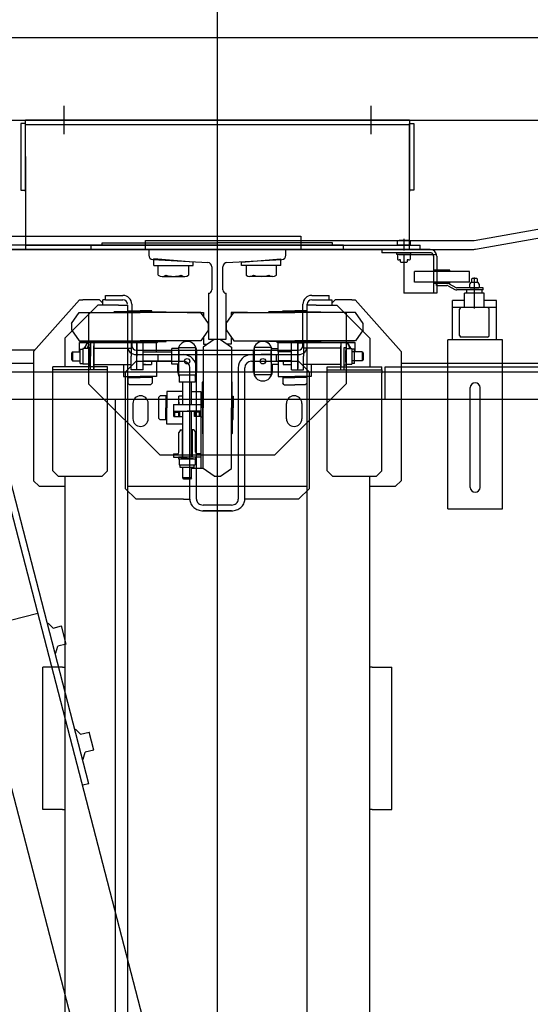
# Model space of a CAD drawing. Header units: millimetres. Extents: x 373037 to 682063, y 76092 to 274210.
# Tile 245 of 256: x 670859 to 671325, y 260550 to 261449. Entities that reach past the tile are written whole.
import ezdxf

# ---------------------------------------------------------------- set-up
doc = ezdxf.new("R2010")
doc.units = ezdxf.units.MM
doc.header["$LTSCALE"] = 100
doc.linetypes.add('ČERCHOVANÁ', pattern=[25.4, 12.7, -6.35, 0, -6.35])
doc.layers.add('PUDORYS', color=253, linetype='CONTINUOUS')

msp = doc.modelspace()

# ---------------------------------------------------------------- linework, layer by layer
at = {"layer": 'PUDORYS', "color": 252, "true_color": 0x939598}
for p, q in [((671039.64, 258307.15), (671039.64, 261557.15)), ((670899.61, 261370.06), (670899.61, 261344.25)), ((671179.67, 261370.06), (671179.67, 261344.25)), ((669876.64, 261357.15), (671976.64, 261357.15)), ((670864.64, 261354.15), (670860.64, 261354.15)), ((670860.64, 261354.15), (670860.64, 261293.15)), ((670864.64, 261292.15), (670864.64, 261357.15)), ((670864.64, 261357.15), (671214.64, 261357.15)), ((671214.64, 261357.15), (670864.64, 261357.15)), ((670864.64, 261357.15), (671214.64, 261357.15)), ((670864.64, 261293.15), (670864.64, 261354.15)), ((670864.64, 261353.15), (671214.64, 261353.15)), ((671039.64, 261239.15), (671039.64, 261357.15)), ((671214.64, 261357.15), (671214.64, 261292.15)), ((671214.64, 261293.15), (671214.64, 261354.15)), ((671214.64, 261354.15), (671218.64, 261354.15)), ((671218.64, 261354.15), (671218.64, 261293.15)), ((670864.64, 261323.94), (670864.64, 261239.15)), ((671214.64, 261239.15), (671214.64, 261323.94)), ((671039.64, 261177.33), (671039.64, 261300.98)), ((671273.68, 261247.34), (671566.95, 261299.05)), ((670860.64, 261293.15), (670864.64, 261293.15)), ((671218.64, 261293.15), (671214.64, 261293.15)), ((671275.07, 261239.46), (671568.34, 261291.17)), ((670615.64, 261251.15), (671115.64, 261251.15)), ((670934.64, 261243.15), (670934.64, 261245.15)), ((670934.64, 261245.15), (671039.64, 261245.15)), ((670974.14, 261247.15), (671271.59, 261247.15)), ((670974.14, 261239.15), (670974.14, 261247.15)), ((671144.64, 261245.15), (671039.64, 261245.15)), ((671115.64, 261251.15), (671115.64, 261239.15)), ((671144.64, 261243.15), (671144.64, 261245.15)), ((671203.86, 261243.15), (671203.86, 261246.62)), ((671213.97, 261247.15), (671205.31, 261247.15)), ((671209.64, 261248.94), (671209.64, 261238.15)), ((671215.41, 261246.62), (671215.41, 261243.15)), ((670615.64, 261239.15), (671115.64, 261239.15)), ((671353.21, 258816.61), (670724.91, 261237.4)), ((671324.07, 259179.15), (670789.96, 261239.13)), ((670922.43, 260751.7), (670796.05, 261240.71)), ((671154.64, 261243.15), (670847.64, 261243.15)), ((670976.14, 261239.15), (670847.64, 261239.15)), ((670864.64, 261243.15), (671214.64, 261243.15)), ((670864.64, 261239.15), (671214.64, 261239.15)), ((671214.64, 261239.15), (670864.64, 261239.15)), ((670864.64, 261239.15), (671214.64, 261239.15)), ((670924.64, 261243.15), (671224.64, 261243.15)), ((670924.64, 261239.15), (670924.64, 261243.15)), ((670924.64, 261239.15), (671224.64, 261239.15)), ((670974.14, 261239.15), (671271.59, 261239.15)), ((671103.14, 261239.15), (670976.14, 261239.15)), ((671039.64, 261239.15), (671254.09, 261239.15)), ((671154.64, 261239.15), (671103.14, 261239.15)), ((671154.64, 261239.15), (671154.64, 261243.15)), ((671189.64, 261239.15), (671189.64, 261236.15)), ((671233.64, 261239.15), (671189.64, 261239.15)), ((671209.64, 261236.15), (671189.64, 261236.15)), ((671203.39, 261234.55), (671203.39, 261236.15)), ((671209.64, 261236.15), (671203.39, 261236.15)), ((671215.41, 261243.15), (671203.86, 261243.15)), ((671233.64, 261236.15), (671209.64, 261236.15)), ((671215.89, 261234.55), (671215.89, 261236.15)), ((671224.64, 261239.15), (671224.64, 261243.15)), ((671017.64, 261227.53), (670981.64, 261230.43)), ((670981.64, 261224.53), (670981.64, 261230.43)), ((671017.64, 261224.53), (671017.64, 261227.53)), ((671061.64, 261227.53), (671097.64, 261230.43)), ((671061.64, 261224.53), (671061.64, 261227.53)), ((671097.64, 261224.53), (671097.64, 261230.43)), ((671215.89, 261234.55), (671203.39, 261234.55)), ((671203.86, 261234.02), (671203.86, 261230.09)), ((671205.31, 261234.55), (671209.64, 261234.55)), ((671206.64, 261229.55), (671205.31, 261229.55)), ((671206.64, 261227.75), (671206.64, 261229.55)), ((671207.24, 261227.15), (671206.64, 261227.75)), ((671209.64, 261227.15), (671207.24, 261227.15)), ((671209.64, 261234.15), (671209.64, 261199.15)), ((671239.55, 261234.15), (671209.64, 261234.15)), ((671212.04, 261227.15), (671209.64, 261227.15)), ((671212.64, 261227.75), (671212.04, 261227.15)), ((671213.97, 261229.55), (671212.64, 261229.55)), ((671212.64, 261229.55), (671212.64, 261227.75)), ((671215.41, 261234.02), (671215.41, 261230.09)), ((671236.64, 261233.15), (671236.64, 261199.15)), ((671239.64, 261233.15), (671239.64, 261199.15)), ((670981.64, 261224.53), (671017.64, 261224.53)), ((670985.78, 261215.72), (670985.78, 261224.53)), ((670985.78, 261224.53), (671013.49, 261224.53)), ((671013.49, 261224.53), (671013.49, 261215.72)), ((671097.64, 261224.53), (671061.64, 261224.53)), ((671065.78, 261224.53), (671065.78, 261215.72)), ((671093.49, 261224.53), (671065.78, 261224.53)), ((671093.49, 261215.72), (671093.49, 261224.53)), ((671219.46, 261209.15), (671219.46, 261219.15)), ((671236.46, 261219.15), (671219.46, 261219.15)), ((671244.46, 261219.15), (671236.46, 261219.15)), ((671251.46, 261220.15), (671237.46, 261220.15)), ((671237.46, 261220.15), (671237.46, 261219.15)), ((671237.46, 261219.15), (671237.46, 261220.15)), ((671269.46, 261219.15), (671244.46, 261219.15)), ((671251.46, 261219.15), (671251.46, 261220.15)), ((671269.46, 261209.15), (671269.46, 261219.15)), ((670989.25, 261214.43), (671010.03, 261214.43)), ((671090.03, 261214.43), (671069.25, 261214.43)), ((671236.46, 261209.15), (671219.46, 261209.15)), ((671237.46, 261209.15), (671236.46, 261209.15)), ((671237.46, 261208.15), (671237.46, 261209.15)), ((671237.46, 261209.15), (671237.46, 261208.15)), ((671269.46, 261209.15), (671237.46, 261209.15)), ((671251.46, 261208.15), (671251.46, 261209.15)), ((671271.46, 261212.45), (671271.96, 261212.95)), ((671271.46, 261208.95), (671271.46, 261212.45)), ((671271.96, 261212.95), (671275.96, 261212.95)), ((671273.96, 261208.95), (671273.96, 261213.65)), ((671275.96, 261212.95), (671276.46, 261212.45)), ((671276.46, 261212.45), (671276.46, 261208.95)), ((671239.46, 261208.15), (671237.46, 261208.15)), ((671239.46, 261206.15), (671239.46, 261208.15)), ((671251.46, 261208.15), (671239.46, 261208.15)), ((671239.46, 261206.15), (671248.96, 261206.15)), ((671249.9, 261205.92), (671256.08, 261202.63)), ((671250.84, 261207.68), (671257.02, 261204.39)), ((671281.96, 261204.15), (671257.96, 261204.15)), ((671281.96, 261202.15), (671257.96, 261202.15)), ((671266.96, 261199.15), (671266.96, 261202.15)), ((671270.64, 261208.95), (671269.54, 261207.34)), ((671269.54, 261207.34), (671269.54, 261204.57)), ((671277.27, 261208.95), (671270.64, 261208.95)), ((671270.64, 261204.15), (671277.27, 261204.15)), ((671273.96, 261202.55), (671273.96, 261208.95)), ((671273.96, 261185.2), (671273.96, 261208.95)), ((671278.38, 261207.34), (671277.27, 261208.95)), ((671278.38, 261207.34), (671278.38, 261204.57)), ((671280.96, 261199.15), (671280.96, 261202.15)), ((671281.96, 261202.15), (671281.96, 261204.15)), ((670914.14, 261193.15), (670872.14, 261146.15)), ((670914.14, 261193.15), (670917.14, 261193.15)), ((670932.14, 261193.15), (670917.14, 261193.15)), ((670935.14, 261190.15), (670932.14, 261193.15)), ((670935.14, 261188.15), (670935.14, 261193.15)), ((670937.64, 261193.15), (670935.14, 261193.15)), ((670937.64, 261193.15), (670937.64, 261197.15)), ((670937.64, 261197.15), (670953.64, 261197.15)), ((670937.64, 261193.15), (670953.64, 261193.15)), ((671125.64, 261197.15), (671141.64, 261197.15)), ((671125.64, 261193.15), (671141.64, 261193.15)), ((671141.64, 261193.15), (671141.64, 261197.15)), ((671141.64, 261193.15), (671144.14, 261193.15)), ((671144.14, 261193.15), (671144.14, 261188.15)), ((671147.14, 261193.15), (671144.14, 261190.15)), ((671162.14, 261193.15), (671147.14, 261193.15)), ((671162.14, 261193.15), (671165.14, 261193.15)), ((671207.14, 261146.15), (671165.14, 261193.15)), ((671239.64, 261199.15), (671209.64, 261199.15)), ((671264.96, 261192.55), (671253.96, 261192.55)), ((671253.96, 261156.55), (671253.96, 261192.55)), ((671282.96, 261199.15), (671264.96, 261199.15)), ((671264.96, 261186.15), (671264.96, 261199.15)), ((671282.96, 261186.15), (671282.96, 261199.15)), ((671293.96, 261192.55), (671282.96, 261192.55)), ((671293.96, 261156.55), (671293.96, 261192.55)), ((670930.64, 261188.15), (670900.64, 261158.15)), ((670949.64, 261188.15), (670930.64, 261188.15)), ((670969.14, 261182.15), (670945.64, 261182.15)), ((670949.64, 261188.15), (670957.64, 261188.15)), ((670957.64, 261188.15), (670957.64, 258865.15)), ((670958.39, 261183.15), (670969.14, 261183.15)), ((670958.39, 261182.15), (670958.39, 261183.15)), ((670961.64, 261189.15), (670961.64, 261151.15)), ((670979.89, 261183.15), (670969.14, 261183.15)), ((670969.14, 261182.15), (670992.64, 261182.15)), ((670979.89, 261182.15), (670979.89, 261183.15)), ((671110.14, 261182.15), (671086.64, 261182.15)), ((671099.39, 261183.15), (671110.14, 261183.15)), ((671099.39, 261182.15), (671099.39, 261183.15)), ((671120.89, 261183.15), (671110.14, 261183.15)), ((671110.14, 261182.15), (671133.64, 261182.15)), ((671117.64, 261151.15), (671117.64, 261189.15)), ((671120.89, 261182.15), (671120.89, 261183.15)), ((671121.64, 261151.15), (671121.64, 261189.15)), ((671121.64, 258866.15), (671121.64, 261188.15)), ((671129.64, 261188.15), (671121.64, 261188.15)), ((671129.64, 261188.15), (671148.64, 261188.15)), ((671178.64, 261158.15), (671148.64, 261188.15)), ((671293.96, 261186.15), (671253.96, 261186.15)), ((671260.46, 261160.65), (671260.46, 261184.65)), ((671287.46, 261160.65), (671287.46, 261184.65)), ((670906.75, 261171.65), (670913.76, 261181.65)), ((670913.76, 261181.65), (670969.14, 261181.65)), ((670922.14, 261181.65), (670922.14, 261116.65)), ((671024.52, 261181.65), (670969.14, 261181.65)), ((671012.14, 261181.65), (671027.14, 261181.65)), ((671031.52, 261171.65), (671024.52, 261181.65)), ((671027.14, 261181.65), (671027.14, 261177.92)), ((671047.75, 261171.65), (671054.76, 261181.65)), ((671052.14, 261181.65), (671052.14, 261177.92)), ((671067.14, 261181.65), (671052.14, 261181.65)), ((671054.76, 261181.65), (671110.14, 261181.65)), ((671165.52, 261181.65), (671110.14, 261181.65)), ((671157.14, 261181.65), (671157.14, 261116.65)), ((671172.52, 261171.65), (671165.52, 261181.65)), ((670906.75, 261165.65), (670913.76, 261155.65)), ((671031.52, 261165.65), (671024.52, 261155.65)), ((671047.75, 261165.65), (671054.76, 261155.65)), ((671172.52, 261165.65), (671165.52, 261155.65)), ((670900.64, 261158.15), (670900.64, 261132.15)), ((670913.76, 261155.65), (670969.14, 261155.65)), ((670969.14, 261155.15), (670945.64, 261155.15)), ((670960.64, 261155.15), (670960.64, 261154.15)), ((671024.52, 261155.65), (670969.14, 261155.65)), ((670969.14, 261155.15), (670992.64, 261155.15)), ((670977.64, 261155.15), (670977.64, 261154.15)), ((670985.64, 261155.15), (670984.64, 261154.15)), ((670985.64, 261155.15), (670984.64, 261154.15)), ((671036.64, 261157.04), (671026.64, 261150.04)), ((671027.14, 261159.39), (671027.14, 261152.65)), ((671039.64, 258897.15), (671039.64, 261157.15)), ((671042.64, 261157.04), (671052.64, 261150.04)), ((671052.14, 261159.39), (671052.14, 261152.65)), ((671054.76, 261155.65), (671110.14, 261155.65)), ((671110.14, 261155.15), (671086.64, 261155.15)), ((671093.64, 261155.15), (671094.64, 261154.15)), ((671101.64, 261155.15), (671101.64, 261154.15)), ((671165.52, 261155.65), (671110.14, 261155.65)), ((671110.14, 261155.15), (671133.64, 261155.15)), ((671118.64, 261155.15), (671118.64, 261154.15)), ((671178.64, 261158.15), (671178.64, 261132.15)), ((671299.64, 261156.55), (671249.64, 261156.55)), ((671249.64, 261002.55), (671249.64, 261156.55)), ((671285.96, 261159.15), (671261.96, 261159.15)), ((671299.64, 261002.55), (671299.64, 261156.55)), ((670873.03, 261147.15), (670557.64, 261147.15)), ((670872.14, 261146.15), (670872.14, 261028.15)), ((670984.14, 261154.15), (670914.14, 261154.15)), ((670914.14, 261145.65), (670914.14, 261154.15)), ((670914.54, 261148.15), (670917.04, 261148.15)), ((670914.54, 261135.15), (670914.54, 261148.15)), ((670914.64, 261154.15), (670984.64, 261154.15)), ((670914.64, 261154.15), (670984.64, 261154.15)), ((670917.04, 261148.84), (670917.04, 261134.46)), ((670922.14, 261148.84), (670917.04, 261148.84)), ((670921.25, 261154.15), (670918.36, 261149.15)), ((670918.36, 261149.15), (670918.54, 261148.84)), ((670927.02, 261154.15), (670921.25, 261154.15)), ((670922.54, 261149.65), (670922.54, 261133.65)), ((670924.14, 261149.65), (670922.54, 261149.65)), ((670922.54, 261136.26), (670922.54, 261147.05)), ((670924.14, 261154.15), (670924.14, 261141.65)), ((670927.14, 261154.15), (670924.14, 261154.15)), ((670924.14, 261133.65), (670924.14, 261149.65)), ((670927.14, 261153.96), (670927.02, 261154.15)), ((670927.14, 261154.15), (670927.14, 261150.65)), ((670927.14, 261151.15), (670927.14, 261130.65)), ((670927.14, 261130.65), (670927.14, 261151.15)), ((670927.14, 261149.15), (670961.14, 261149.15)), ((670977.64, 261154.15), (670960.64, 261154.15)), ((670961.14, 261153.9), (670961.14, 261141.65)), ((670966.14, 261153.9), (670961.14, 261153.9)), ((670965.64, 261147.15), (671039.64, 261147.15)), ((670966.14, 261129.15), (670966.14, 261154.15)), ((670966.14, 261153.9), (670966.14, 261141.65)), ((670972.14, 261129.15), (670972.14, 261154.15)), ((670984.14, 261145.65), (670984.14, 261154.15)), ((671004.64, 261148.84), (670998.14, 261148.84)), ((670998.14, 261134.46), (670998.14, 261148.84)), ((671004.64, 261124.65), (671004.64, 261149.65)), ((671004.64, 261149.65), (671019.64, 261149.65)), ((671004.64, 261147.05), (671004.64, 261136.26)), ((671019.64, 261149.65), (671019.64, 261124.65)), ((671020.64, 261146.65), (671020.64, 261127.65)), ((671026.64, 261150.04), (671026.64, 261094.65)), ((671027.14, 261152.65), (671030.38, 261152.65)), ((671039.64, 261147.15), (671113.64, 261147.15)), ((671052.14, 261152.65), (671048.9, 261152.65)), ((671052.64, 261150.04), (671052.64, 261094.65)), ((671072.64, 261127.65), (671072.64, 261146.65)), ((671073.64, 261124.65), (671073.64, 261149.65)), ((671088.64, 261149.65), (671073.64, 261149.65)), ((671088.64, 261149.65), (671088.64, 261124.65)), ((671088.64, 261148.84), (671095.14, 261148.84)), ((671088.64, 261136.26), (671088.64, 261147.05)), ((671164.64, 261154.15), (671094.64, 261154.15)), ((671095.14, 261154.15), (671165.14, 261154.15)), ((671095.14, 261145.65), (671095.14, 261154.15)), ((671095.14, 261147.05), (671095.14, 261136.26)), ((671101.64, 261154.15), (671118.64, 261154.15)), ((671107.14, 261129.15), (671107.14, 261154.15)), ((671113.14, 261129.15), (671113.14, 261154.15)), ((671113.14, 261153.9), (671118.14, 261153.9)), ((671113.14, 261153.9), (671113.14, 261141.65)), ((671113.14, 261151.15), (671113.14, 261130.65)), ((671118.14, 261153.9), (671118.14, 261141.65)), ((671152.14, 261149.15), (671118.14, 261149.15)), ((671152.14, 261154.15), (671152.14, 261150.65)), ((671152.14, 261154.15), (671155.14, 261154.15)), ((671152.14, 261153.96), (671152.25, 261154.15)), ((671152.14, 261130.65), (671152.14, 261151.15)), ((671152.14, 261150.65), (671152.14, 261132.65)), ((671152.25, 261154.15), (671158.02, 261154.15)), ((671155.14, 261133.65), (671155.14, 261149.65)), ((671155.14, 261149.65), (671156.74, 261149.65)), ((671156.74, 261149.65), (671156.74, 261133.65)), ((671156.74, 261148.84), (671162.24, 261148.84)), ((671156.74, 261136.26), (671156.74, 261147.05)), ((671158.02, 261154.15), (671160.91, 261149.15)), ((671160.91, 261149.15), (671160.73, 261148.84)), ((671162.24, 261148.84), (671162.24, 261134.46)), ((671164.74, 261148.15), (671162.24, 261148.15)), ((671164.74, 261135.15), (671164.74, 261148.15)), ((671165.14, 261145.65), (671165.14, 261154.15)), ((671207.14, 261146.15), (671207.14, 261028.15)), ((670907.75, 261145.65), (670906.75, 261144.65)), ((670906.75, 261144.65), (670906.75, 261138.65)), ((670906.75, 261138.65), (670907.75, 261137.65)), ((670907.75, 261145.65), (670907.75, 261137.65)), ((670907.75, 261145.65), (670914.54, 261145.65)), ((670907.75, 261137.65), (670914.54, 261137.65)), ((670924.14, 261129.15), (670924.14, 261141.65)), ((670961.14, 261129.4), (670961.14, 261141.65)), ((670965.64, 261143.15), (671039.64, 261143.15)), ((670972.14, 261145.65), (670998.14, 261145.65)), ((670972.14, 261137.65), (670998.14, 261137.65)), ((670979.69, 261137.65), (670979.69, 261134.15)), ((670984.14, 261137.65), (670984.14, 261123.15)), ((670985.64, 261137.15), (670985.64, 261143.15)), ((670985.64, 261143.15), (671008.64, 261143.15)), ((671039.64, 261143.15), (671113.64, 261143.15)), ((671070.64, 261143.15), (671093.64, 261143.15)), ((671089.64, 261143.15), (671079.64, 261143.15)), ((671093.64, 261137.15), (671093.64, 261143.15)), ((671107.14, 261145.65), (671095.14, 261145.65)), ((671107.14, 261137.65), (671095.14, 261137.65)), ((671095.14, 261137.65), (671095.14, 261123.15)), ((671099.59, 261137.65), (671099.59, 261134.15)), ((671113.14, 261129.4), (671113.14, 261141.65)), ((671118.14, 261129.4), (671118.14, 261141.65)), ((671155.14, 261129.15), (671155.14, 261141.65)), ((671171.52, 261145.65), (671162.24, 261145.65)), ((671171.52, 261137.65), (671162.24, 261137.65)), ((671171.52, 261145.65), (671171.52, 261137.65)), ((671171.52, 261145.65), (671172.52, 261144.65)), ((671172.52, 261138.65), (671171.52, 261137.65)), ((671172.52, 261144.65), (671172.52, 261138.65)), ((670872.14, 261135.15), (670539.64, 261135.15)), ((670889.64, 261037.15), (670889.64, 261132.15)), ((670939.64, 261132.15), (670889.64, 261132.15)), ((670939.64, 261129.15), (670889.64, 261129.15)), ((670914.54, 261135.15), (670917.04, 261135.15)), ((670922.14, 261134.46), (670917.04, 261134.46)), ((670922.54, 261133.65), (670924.14, 261133.65)), ((670927.14, 261129.15), (670924.14, 261129.15)), ((670927.14, 261134.15), (670961.14, 261134.15)), ((670927.14, 261129.15), (670927.14, 261132.65)), ((670939.64, 261037.15), (670939.64, 261132.15)), ((670954.14, 261134.15), (670954.14, 261123.15)), ((670965.64, 261137.15), (670955.64, 261127.15)), ((670966.14, 261129.4), (670961.14, 261129.4)), ((670965.64, 261137.15), (671008.64, 261137.15)), ((670972.14, 261129.15), (670966.14, 261129.15)), ((670972.14, 261134.15), (670979.69, 261134.15)), ((670974.14, 261134.15), (670972.14, 261134.15)), ((671004.64, 261134.46), (670998.14, 261134.46)), ((671003.64, 261127.65), (671003.64, 261134.46)), ((671014.64, 261011.15), (671014.64, 261131.15)), ((671020.64, 261011.15), (671020.64, 261131.15)), ((671058.64, 261131.15), (671058.64, 261011.15)), ((671064.64, 261011.15), (671064.64, 261131.15)), ((671070.64, 261137.15), (671113.64, 261137.15)), ((671088.64, 261134.46), (671095.14, 261134.46)), ((671089.64, 261134.46), (671089.64, 261127.65)), ((671099.59, 261134.15), (671107.14, 261134.15)), ((671107.14, 261129.15), (671113.14, 261129.15)), ((671113.14, 261129.4), (671118.14, 261129.4)), ((671123.64, 261127.15), (671113.64, 261137.15)), ((671152.14, 261134.15), (671118.14, 261134.15)), ((671125.14, 261134.15), (671125.14, 261123.15)), ((671139.64, 261037.15), (671139.64, 261132.15)), ((671139.64, 261132.15), (671189.64, 261132.15)), ((671139.64, 261129.15), (671189.64, 261129.15)), ((671152.14, 261129.15), (671152.14, 261132.65)), ((671152.14, 261129.15), (671155.14, 261129.15)), ((671156.74, 261133.65), (671155.14, 261133.65)), ((671156.74, 261134.46), (671162.24, 261134.46)), ((671164.74, 261135.15), (671162.24, 261135.15)), ((671189.64, 261129.15), (671189.64, 261132.15)), ((671189.64, 261129.15), (671189.64, 261126.15)), ((671192.64, 261102.15), (671192.64, 261132.15)), ((671192.64, 261132.15), (671418.64, 261132.15)), ((671539.64, 261135.15), (671207.14, 261135.15)), ((671771.64, 261127.15), (670096.64, 261127.15)), ((670954.14, 261123.15), (670969.14, 261123.15)), ((670955.64, 261127.15), (670955.64, 261021.15)), ((670958.19, 261123.15), (670969.14, 261123.15)), ((670958.19, 261123.15), (670958.19, 261117.12)), ((670958.19, 261122.15), (670969.14, 261122.15)), ((670984.14, 261123.15), (670969.14, 261123.15)), ((670980.09, 261123.15), (670969.14, 261123.15)), ((670980.09, 261122.15), (670969.14, 261122.15)), ((670980.09, 261123.15), (670980.09, 261117.12)), ((671004.64, 261124.65), (671019.64, 261124.65)), ((671004.94, 261124.65), (671004.94, 261118.14)), ((671006.74, 261124.64), (671017.53, 261124.64)), ((671019.32, 261124.65), (671019.32, 261118.14)), ((671088.64, 261124.65), (671073.64, 261124.65)), ((671095.14, 261123.15), (671110.14, 261123.15)), ((671099.19, 261123.15), (671099.19, 261117.12)), ((671099.19, 261123.15), (671110.14, 261123.15)), ((671099.19, 261122.15), (671110.14, 261122.15)), ((671125.14, 261123.15), (671110.14, 261123.15)), ((671121.09, 261123.15), (671110.14, 261123.15)), ((671121.09, 261122.15), (671110.14, 261122.15)), ((671121.09, 261123.15), (671121.09, 261117.12)), ((671123.64, 261021.15), (671123.64, 261127.15)), ((671189.64, 261037.15), (671189.64, 261126.15)), ((670922.14, 261116.65), (670987.14, 261051.65)), ((670959.66, 261115.65), (670958.19, 261117.12)), ((670978.62, 261115.65), (670959.66, 261115.65)), ((670978.62, 261115.65), (670980.09, 261117.12)), ((671019.32, 261118.14), (671004.94, 261118.14)), ((671008.14, 261097.65), (671008.14, 261118.14)), ((671016.14, 261097.65), (671016.14, 261118.14)), ((671026.14, 261094.65), (671026.14, 261118.15)), ((671053.14, 261094.65), (671053.14, 261118.15)), ((671157.14, 261116.65), (671092.14, 261051.65)), ((671100.66, 261115.65), (671099.19, 261117.12)), ((671100.66, 261115.65), (671110.14, 261115.65)), ((671119.62, 261115.65), (671110.14, 261115.65)), ((671119.62, 261115.65), (671121.09, 261117.12)), ((671270.14, 261022.05), (671270.14, 261113.05)), ((671279.14, 261022.05), (671279.14, 261113.05)), ((671771.64, 261102.15), (670121.64, 261102.15)), ((670946.64, 261102.15), (670946.64, 258952.15)), ((670986.14, 261104.14), (670987.61, 261105.6)), ((670986.14, 261104.14), (670986.14, 261085.17)), ((670993.64, 261105.6), (670987.61, 261105.6)), ((670992.64, 261105.6), (670992.64, 261094.65)), ((671008.14, 261109.65), (670993.64, 261109.65)), ((670993.64, 261109.65), (670993.64, 261094.65)), ((670993.64, 261105.6), (670993.64, 261094.65)), ((671004.64, 261097.65), (671004.64, 261105.2)), ((671008.14, 261105.2), (671004.64, 261105.2)), ((671016.14, 261109.65), (671024.64, 261109.65)), ((671024.64, 261109.65), (671024.64, 261050.99)), ((671024.64, 261103.15), (671024.64, 261086.15)), ((671026.14, 261103.15), (671024.64, 261103.15)), ((671039.64, 258952.15), (671039.64, 261102.15)), ((671053.14, 261105.4), (671054.14, 261105.4)), ((671054.14, 261105.4), (671054.14, 261094.65)), ((671418.64, 261102.15), (671192.64, 261102.15)), ((670962.64, 261098.65), (670962.64, 261084.65)), ((670976.64, 261084.65), (670976.64, 261098.65)), ((670992.64, 261083.7), (670992.64, 261094.65)), ((670993.64, 261079.65), (670993.64, 261094.65)), ((670993.64, 261083.7), (670993.64, 261094.65)), ((670999.64, 261097.65), (671024.64, 261097.65)), ((670999.64, 261097.65), (670999.64, 261091.65)), ((671004.64, 261099.65), (671004.64, 261097.65)), ((671026.14, 261094.65), (671026.14, 261071.15)), ((671026.64, 261039.27), (671026.64, 261094.65)), ((671052.64, 261039.27), (671052.64, 261094.65)), ((671053.14, 261094.65), (671053.14, 261071.15)), ((671054.14, 261083.9), (671054.14, 261094.65)), ((671102.64, 261084.65), (671102.64, 261098.65)), ((671116.64, 261098.65), (671116.64, 261084.65)), ((670986.14, 261085.17), (670987.61, 261083.7)), ((670993.64, 261083.7), (670987.61, 261083.7)), ((670999.64, 261091.65), (671024.64, 261091.65)), ((670999.89, 261091.65), (671012.14, 261091.65)), ((670999.89, 261086.65), (670999.89, 261091.65)), ((670999.89, 261086.65), (671008.14, 261086.65)), ((671000.89, 261086.65), (671000.89, 261090.65)), ((671000.89, 261090.65), (671004.39, 261090.65)), ((671004.39, 261090.65), (671002.64, 261090.65)), ((671004.39, 261086.65), (671004.39, 261090.65)), ((671005.39, 261086.65), (671005.39, 261091.65)), ((671008.14, 261049.65), (671008.14, 261091.65)), ((671024.39, 261091.65), (671012.14, 261091.65)), ((671016.14, 261049.65), (671016.14, 261091.65)), ((671018.89, 261086.65), (671018.89, 261091.65)), ((671024.64, 261086.65), (671018.89, 261086.65)), ((671023.14, 261090.65), (671019.89, 261090.65)), ((671023.39, 261090.65), (671019.89, 261090.65)), ((671019.89, 261086.65), (671019.89, 261090.65)), ((671023.39, 261086.65), (671023.39, 261090.65)), ((671024.39, 261086.65), (671024.39, 261091.65)), ((671024.39, 261086.65), (671024.39, 261091.65)), ((671026.14, 261086.15), (671024.64, 261086.15)), ((671053.14, 261083.9), (671054.14, 261083.9)), ((671008.14, 261079.65), (670993.64, 261079.65)), ((671006.14, 261074.65), (671004.64, 261072.06)), ((671006.14, 261074.65), (671008.14, 261074.65)), ((671007.64, 261074.65), (671007.64, 261049.65)), ((671018.14, 261074.65), (671016.14, 261074.65)), ((671016.64, 261074.65), (671016.64, 261049.65)), ((671018.14, 261074.65), (671019.64, 261072.06)), ((671004.64, 261054.15), (671004.64, 261072.06)), ((671019.64, 261054.15), (671019.64, 261072.06)), ((670987.14, 261051.65), (671092.14, 261051.65)), ((670999.64, 261052.65), (671003.14, 261052.65)), ((670999.64, 261052.65), (670999.64, 261049.65)), ((670999.64, 261049.65), (671012.14, 261049.65)), ((671002.85, 261052.67), (671003.78, 261052.8)), ((671020.14, 261049.65), (671004.14, 261049.65)), ((671004.14, 261049.65), (671004.14, 261048.05)), ((671004.14, 261048.05), (671020.14, 261048.05)), ((671004.95, 261048.05), (671004.95, 261042.55)), ((671017.53, 261048.05), (671006.75, 261048.05)), ((671019.64, 261049.65), (671012.14, 261049.65)), ((671024.64, 261049.65), (671012.14, 261049.65)), ((671019.64, 261049.65), (671015.14, 261049.65)), ((671019.33, 261048.05), (671019.33, 261042.55)), ((671020.14, 261048.05), (671020.14, 261049.65)), ((671024.64, 261052.65), (671021.14, 261052.65)), ((671024.64, 261052.65), (671024.64, 261039.65)), ((671004.95, 261042.55), (671019.33, 261042.55)), ((671005.64, 261040.05), (671005.64, 261042.55)), ((671018.64, 261040.05), (671005.64, 261040.05)), ((671008.14, 261030.65), (671008.14, 261040.05)), ((671016.14, 261030.65), (671016.14, 261040.05)), ((671016.14, 261039.65), (671024.64, 261039.65)), ((671016.14, 261039.65), (671026.64, 261039.65)), ((671018.64, 261040.05), (671018.64, 261042.55)), ((671036.64, 261032.27), (671026.64, 261039.27)), ((671042.64, 261032.27), (671052.64, 261039.27)), ((670889.64, 261037.15), (670894.64, 261032.15)), ((670894.64, 261032.15), (670934.64, 261032.15)), ((670900.64, 261032.15), (670900.64, 258896.15)), ((670934.64, 261032.15), (670939.64, 261037.15)), ((671009.14, 261029.65), (671008.14, 261030.65)), ((671016.14, 261030.65), (671008.14, 261030.65)), ((671015.14, 261029.65), (671009.14, 261029.65)), ((671016.14, 261030.65), (671015.14, 261029.65)), ((671139.64, 261037.15), (671144.64, 261032.15)), ((671144.64, 261032.15), (671184.64, 261032.15)), ((671178.64, 258896.15), (671178.64, 261032.15)), ((671184.64, 261032.15), (671189.64, 261037.15)), ((670872.14, 261028.15), (670877.14, 261023.15)), ((670877.14, 261023.15), (670900.64, 261023.15)), ((670955.64, 261021.15), (670965.64, 261011.15)), ((670957.64, 261023.15), (671121.64, 261023.15)), ((671113.64, 261011.15), (671123.64, 261021.15)), ((671178.64, 261023.15), (671202.14, 261023.15)), ((671202.14, 261023.15), (671207.14, 261028.15)), ((671008.64, 261011.15), (670965.64, 261011.15)), ((671008.64, 261011.15), (671014.64, 261011.15)), ((671052.64, 261005.92), (671026.64, 261005.92)), ((671070.64, 261011.15), (671064.64, 261011.15)), ((671113.64, 261011.15), (671070.64, 261011.15)), ((671249.64, 261002.55), (671299.64, 261002.55)), ((671026.64, 261000.7), (671052.64, 261000.7)), ((671052.64, 261000.7), (671026.64, 261000.7)), ((670876.09, 260907.05), (670755.07, 260875.77)), ((670884.65, 260897.9), (670885.45, 260898.1)), ((670885.45, 260898.1), (670889.9, 260893.57)), ((670889.9, 260893.57), (670897.64, 260895.58)), ((670901.9, 260879.12), (670897.64, 260895.58)), ((670892.45, 260871), (670894.15, 260877.11)), ((670901.9, 260879.12), (670894.15, 260877.11)), ((670891.66, 260870.79), (670892.45, 260871)), ((670880.64, 260728.15), (670880.64, 260858.15)), ((670892.64, 260858.15), (670880.64, 260858.15)), ((670898.64, 260858.15), (670892.64, 260858.15)), ((670898.64, 260858.15), (670900.64, 260858.15)), ((671180.64, 260858.15), (671178.64, 260858.15)), ((671180.64, 260858.15), (671186.64, 260858.15)), ((671186.64, 260858.15), (671198.64, 260858.15)), ((671198.64, 260728.15), (671198.64, 260858.15)), ((670909.67, 260801.08), (670910.47, 260801.29)), ((670910.47, 260801.29), (670914.92, 260796.76)), ((670914.92, 260796.76), (670922.67, 260798.76)), ((670926.92, 260782.3), (670922.67, 260798.76)), ((670917.48, 260774.18), (670919.17, 260780.3)), ((670926.92, 260782.3), (670919.17, 260780.3)), ((670916.68, 260773.97), (670917.48, 260774.18)), ((670922.43, 260751.7), (670916.62, 260750.2)), ((670892.64, 260728.15), (670880.64, 260728.15)), ((670898.64, 260728.15), (670892.64, 260728.15)), ((670898.64, 260728.15), (670900.64, 260728.15)), ((671180.64, 260728.15), (671178.64, 260728.15)), ((671180.64, 260728.15), (671186.64, 260728.15)), ((671186.64, 260728.15), (671198.64, 260728.15))]:
    msp.add_line(p, q, dxfattribs=at)
at = {"layer": 'PUDORYS', "color": 252, "linetype": 'ČERCHOVANÁ', "ltscale": 25, "true_color": 0x939598}
msp.add_line((682063.19, 261432.15), (654424.22, 261432.15), dxfattribs=at)
at = {"layer": 'PUDORYS', "color": 252, "ltscale": 3, "true_color": 0x939598}
for p, q in [((671102.14, 261239.15), (670977.14, 261239.15)), ((670977.14, 261239.15), (670977.14, 261233.95)), ((671102.14, 261233.95), (671102.14, 261239.15)), ((670980.93, 261229.96), (671030.85, 261227.35)), ((671048.43, 261227.35), (671098.35, 261229.96)), ((671034.64, 261223.36), (671034.64, 261202.15)), ((671044.64, 261202.15), (671044.64, 261223.36)), ((671031.64, 261199.15), (671031.64, 261157.15)), ((671047.64, 261157.15), (671047.64, 261199.15)), ((671031.64, 261157.15), (671047.64, 261157.15))]:
    msp.add_line(p, q, dxfattribs=at)
at = {"layer": 'PUDORYS', "color": 252, "true_color": 0x939598}
for centre in [(671012.14, 261137.15), (671081.14, 261137.15)]:
    msp.add_circle(centre, 2.46, dxfattribs=at)
for centre, radius, start, end in [((671205.31, 261244.95), 2.21, 90, 130.88239), ((671213.97, 261244.95), 2.21, 49.11761, 90), ((671271.59, 261259.15), 12, 270, 280), ((671196.45, 261247.15), 4, 270, 275.44733), ((671233.64, 261233.15), 6, 0, 90), ((671233.64, 261233.15), 3, 19.47122, 90), ((671271.59, 261259.15), 20, 270, 280), ((671205.31, 261232.35), 2.21, 90, 130.88239), ((671205.31, 261231.76), 2.21, 229.11761, 270), ((671213.97, 261232.35), 2.21, 54.94662, 90), ((671213.97, 261231.76), 2.21, 270, 310.88239), ((671213.97, 261232.35), 2.21, 49.11761, 54.94662), ((671233.64, 261233.15), 3, 0, 19.47122), ((671233.64, 261233.15), 3, 0, 19.47122), ((670989.25, 261219.72), 5.29, 229.11761, 310.88239), ((670999.64, 261235.22), 20.69, 250.43422, 289.56578), ((671010.03, 261219.72), 5.29, 229.11761, 310.88239), ((671069.25, 261219.72), 5.29, 229.11761, 310.88239), ((671079.64, 261235.22), 20.69, 250.43422, 289.56578), ((671090.03, 261219.72), 5.29, 229.11761, 310.88239), ((671248.96, 261204.15), 4, 61.92751, 90), ((671248.96, 261204.15), 2, 61.92751, 90), ((671257.96, 261206.15), 4, 241.92751, 270), ((671257.96, 261206.15), 2, 241.92751, 270), ((671270.64, 261205.84), 1.69, 229.11761, 270), ((671277.27, 261205.84), 1.69, 270, 310.88239), ((670953.64, 261189.15), 8, 0, 90), ((670953.64, 261189.15), 4, 0, 90), ((671125.64, 261189.15), 8, 90, 180), ((671125.64, 261189.15), 4, 90, 180), ((670945.64, 261181.65), 0.5, 90, 180), ((670992.64, 261181.65), 0.5, 0, 90), ((671086.64, 261181.65), 0.5, 90, 180), ((671133.64, 261181.65), 0.5, 0, 90), ((671261.96, 261184.65), 1.5, 90, 180), ((671285.96, 261184.65), 1.5, 0, 90), ((670945.92, 261168.65), 39.28, 175.62002, 184.37998), ((670992.36, 261168.65), 39.28, 355.62002, 4.37998), ((671086.92, 261168.65), 39.28, 175.62002, 184.37998), ((671133.36, 261168.65), 39.28, 355.62002, 4.37998), ((670945.64, 261155.65), 0.5, 180, 270), ((670992.64, 261155.65), 0.5, 270, 0), ((671012.14, 261146.65), 8.5, 0, 165.06951), ((671039.64, 261117.87), 39.28, 85.62002, 94.37998), ((671081.14, 261146.65), 8.5, 14.93049, 180), ((671086.64, 261155.65), 0.5, 180, 270), ((671133.64, 261155.65), 0.5, 270, 0), ((671261.96, 261160.65), 1.5, 180, 270), ((671285.96, 261160.65), 1.5, 270, 0), ((670924.14, 261149.15), 5, 90, 183.55462), ((670924.14, 261149.15), 3, 90, 185.93115), ((670965.64, 261151.15), 8, 180, 270), ((670965.64, 261151.15), 4, 180, 270), ((671113.64, 261151.15), 8, 270, 0), ((671113.64, 261151.15), 4, 270, 0), ((671155.14, 261149.15), 5, 356.44538, 90), ((671008.64, 261131.15), 12, 0, 90), ((671070.64, 261131.15), 12, 90, 180), ((671008.64, 261131.15), 6, 0, 90), ((671070.64, 261131.15), 6, 90, 180), ((671012.14, 261127.65), 8.5, 180, 212.16386), ((671012.14, 261127.65), 8.5, 327.69718, 0), ((671081.14, 261127.65), 8.5, 180, 0), ((671026.64, 261118.15), 0.5, 90, 180), ((671052.64, 261118.15), 0.5, 0, 90), ((671274.64, 261113.05), 4.5, 90, 180), ((671274.64, 261113.05), 4.5, 0, 90), ((670969.64, 261098.65), 7, 0, 180), ((671109.64, 261098.65), 7, 0, 180), ((670969.64, 261084.65), 7, 180, 0), ((671109.64, 261084.65), 7, 180, 0), ((671026.64, 261071.15), 0.5, 180, 270), ((671052.64, 261071.15), 0.5, 270, 0), ((671003.14, 261054.15), 1.5, 270, 0), ((671021.14, 261054.15), 1.5, 180, 270), ((671039.64, 261071.44), 39.28, 265.62002, 274.37998), ((671274.64, 261022.05), 4.5, 180, 270), ((671274.64, 261022.05), 4.5, 270, 0)]:
    msp.add_arc(centre, radius, start, end, dxfattribs=at)
at = {"layer": 'PUDORYS', "color": 252, "ltscale": 3, "true_color": 0x939598}
for centre, radius, start, end in [((670981.14, 261233.95), 4, 179.99999, 267.01336), ((671030.64, 261223.36), 4, 0.00001, 87.01336), ((671048.64, 261223.36), 4, 92.98663, 180), ((671098.14, 261233.95), 4, 272.98663, 0.00003), ((671031.64, 261202.15), 3, 269.99996, 0.00001), ((671047.64, 261202.15), 3, 180, 270)]:
    msp.add_arc(centre, radius, start, end, dxfattribs=at)
at = {"layer": 'PUDORYS', "color": 252, "true_color": 0x939598}
for points, knots in [([(671014.64, 261011.15), (671014.64, 261009.79), (671015.3, 261006.96), (671018.03, 261003.49), (671022, 261001.22), (671025.08, 261000.7), (671026.64, 261000.7)], [0, 0, 0, 0, 0.233985, 0.477631, 0.734364, 1, 1, 1, 1]), ([(671014.64, 261011.15), (671014.64, 261009.79), (671015.3, 261006.96), (671018.03, 261003.49), (671022, 261001.22), (671025.08, 261000.7), (671026.64, 261000.7)], [0, 0, 0, 0, 0.233985, 0.477631, 0.734364, 1, 1, 1, 1]), ([(671020.64, 261011.15), (671020.64, 261010.47), (671020.97, 261009.06), (671022.33, 261007.32), (671024.32, 261006.19), (671025.86, 261005.92), (671026.64, 261005.92)], [0, 0, 0, 0, 0.233997, 0.477636, 0.734349, 1, 1, 1, 1]), ([(671052.64, 261005.92), (671053.42, 261005.92), (671054.96, 261006.19), (671056.94, 261007.32), (671058.31, 261009.06), (671058.64, 261010.47), (671058.64, 261011.15)], [0, 0, 0, 0, 0.265651, 0.522364, 0.766003, 1, 1, 1, 1]), ([(671052.64, 261000.7), (671054.19, 261000.7), (671057.27, 261001.22), (671061.25, 261003.49), (671063.98, 261006.96), (671064.64, 261009.79), (671064.64, 261011.15)], [0, 0, 0, 0, 0.265636, 0.522369, 0.766015, 1, 1, 1, 1]), ([(671052.64, 261000.7), (671054.19, 261000.7), (671057.27, 261001.22), (671061.25, 261003.49), (671063.98, 261006.96), (671064.64, 261009.79), (671064.64, 261011.15)], [0, 0, 0, 0, 0.265636, 0.522369, 0.766015, 1, 1, 1, 1])]:
    msp.add_open_spline(points, degree=3, knots=knots, dxfattribs=at)
msp.add_point((671039.64, 261157.15), dxfattribs=at)
at = {"layer": 'PUDORYS', "color": 252, "linetype": 'ByBlock', "true_color": 0x939598}
for p in [(671113.14, 261152.9), (671113.14, 261149.38)]:
    msp.add_point(p, dxfattribs=at)

doc.saveas('drawing.dxf')
